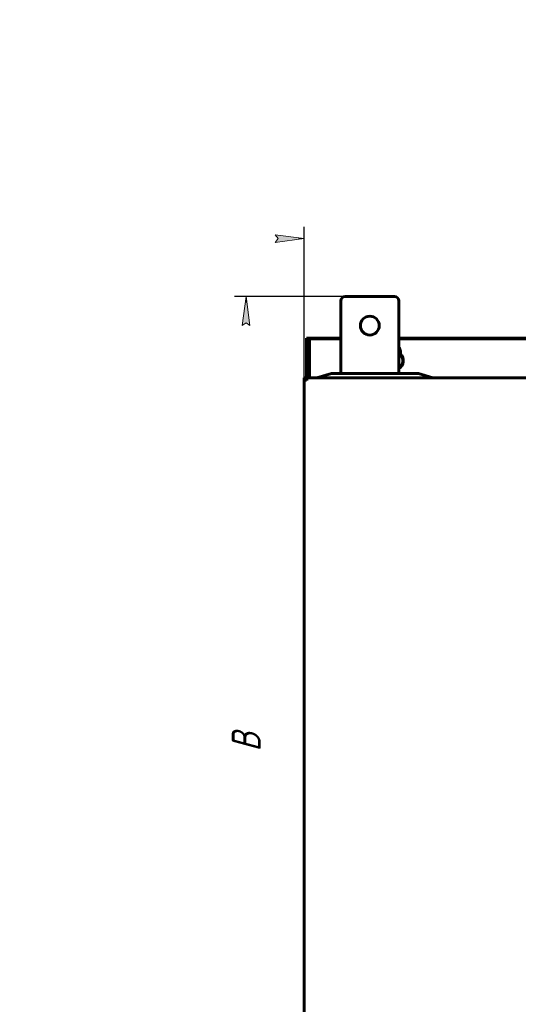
# Model space of a CAD drawing. Header units: millimetres. Extents: x 0 to 420, y 0 to 297.
# Tile 2 of 14: x 0 to 86, y 127 to 297. Entities that reach past the tile are written whole.
import ezdxf

# ---------------------------------------------------------------- set-up
doc = ezdxf.new("R2010")
doc.units = ezdxf.units.MM
doc.linetypes.add('K5LT_BASIC', pattern=[0])
doc.linetypes.add('K5LT_THIN', pattern=[0])
doc.layers.add('Системный слой', color=7, linetype='Continuous')
doc.styles.add('KDIMTEXTSTYLE', font='GOST_AU.SHX', dxfattribs={"width": 0.96, "oblique": 15, "height": 5})
doc.dimstyles.new('KDIMSTYLE (0.25)', dxfattribs={"dimtxt": 5, "dimasz": 1, "dimexe": 2, "dimexo": 0, "dimgap": 1, "dimtad": 1, "dimlfac": 4, "dimtxsty": 'KDIMTEXTSTYLE', "dimsah": 1, "dimcen": 0, "dimdle": 1, "dimadec": 0, "dimazin": 0, "dimtfac": 0.667, "dimtmove": 0, "dimatfit": 3, "dimfxl": 1, "dimtvp": 1, "dimtolj": 1, "dimtzin": 0, "dimarcsym": 0})

# ---------------------------------------------------------------- blocks, each defined once
blk = doc.blocks.new('U49')
at = {"layer": 'Системный слой', "color": 150, "linetype": 'K5LT_BASIC', "lineweight": 60, "true_color": 0x0080ff}
for p, q in [((55.31, 241.97), (50.09, 241.97)), ((91.44, 241.97), (65.31, 241.97)), ((127.56, 241.97), (101.44, 241.97)), ((159.44, 241.97), (137.56, 241.97))]:
    blk.add_line(p, q, dxfattribs=at)
blk = doc.blocks.new('U76')
at = {"layer": 'Системный слой', "color": 150, "linetype": 'K5LT_BASIC', "lineweight": 60, "true_color": 0x0080ff}
for p, q in [((55.31, 242.1), (49.39, 242.1)), ((91.44, 242.1), (65.31, 242.1)), ((127.56, 242.1), (101.44, 242.1)), ((159.39, 242.1), (137.56, 242.1))]:
    blk.add_line(p, q, dxfattribs=at)
blk = doc.blocks.new('KDIMARROW_01')
at = {"layer": 'Системный слой'}
blk.add_hatch(color=0, dxfattribs=at).paths.add_polyline_path([(-5, -0.66), (0, 0), (-5, 0.66), (-4.5, 0)])
at = {"layer": 'Системный слой', "color": 0, "linetype": 'K5LT_THIN', "lineweight": 18}
for p, q in [((-4.5, 0), (-5, 0.66)), ((-5, 0.66), (0, 0)), ((0, 0), (-5, -0.66)), ((-5, -0.66), (-4.5, 0)), ((0, 0), (-1, 0))]:
    blk.add_line(p, q, dxfattribs=at)

msp = doc.modelspace()

# ---------------------------------------------------------------- linework, layer by layer
at = {"layer": 'Системный слой', "color": 150, "linetype": 'K5LT_BASIC', "lineweight": 60, "true_color": 0x0080ff}
for p, q in [((55.3129, 248.5209), (55.3129, 236.0209)), ((56.0629, 249.2709), (64.5629, 249.2709)), ((65.3129, 248.5209), (65.3129, 236.0209)), ((49.3879, 242.0959), (49.3879, 235.2709)), ((49.6379, 241.9709), (49.6379, 237.4209)), ((49.9379, 241.9709), (49.6379, 241.9709)), ((50.0879, 241.9709), (49.9379, 241.9709)), ((49.9379, 237.4209), (49.9379, 241.9709)), ((65.5129, 239.3935), (65.5129, 239.8459)), ((65.5754, 239.4198), (65.5754, 239.8459)), ((49.9379, 237.4209), (49.6379, 237.4209)), ((49.6379, 237.4209), (49.6379, 235.3459)), ((49.9379, 237.4209), (49.9379, 235.3459)), ((53.6879, 236.0209), (51.1879, 235.2709)), ((68.6879, 236.0209), (53.6879, 236.0209)), ((68.6879, 236.0209), (71.1879, 235.2709)), ((49.0129, 109.6709), (49.0129, 235.2709)), ((49.0129, 235.2709), (49.3129, 235.2709)), ((49.3879, 235.2709), (159.3879, 235.2709)), ((49.3879, 234.9709), (49.3879, 235.2709)), ((49.6379, 235.3459), (49.9379, 235.3459))]:
    msp.add_line(p, q, dxfattribs=at)
msp.add_circle((60.3129, 244.2709), 1.625, dxfattribs=at)
for centre, radius, start, end in [((56.0629, 248.5209), 0.75, 90, 180), ((64.5629, 248.5209), 0.75, 0, 90), ((64.3879, 239.8459), 1.1875, 0, 38.835702), ((64.3879, 239.8459), 1.125, 0, 34.692131), ((64.3879, 238.2209), 1.6875, 303.240061, 45.275087), ((64.3879, 238.2209), 1.625, 304.696602, 46.186939)]:
    msp.add_arc(centre, radius, start, end, dxfattribs=at)
for points in [[(49.0129, 235.2709), (49.0129, 235.2334), (49.0363, 235.1584), (49.1364, 235.0459), (49.2862, 234.9334), (49.404, 234.8584), (49.4629, 234.8209)], [(49.4629, 234.8209), (49.4367, 234.8709), (49.3844, 234.9709), (49.3269, 235.1209), (49.3129, 235.2209), (49.3129, 235.2709)], [(49.4629, 234.8209), (49.4566, 234.8798), (49.4441, 234.9976), (49.4254, 235.1473), (49.4066, 235.2474), (49.3941, 235.2709), (49.3879, 235.2709)], [(49.3879, 234.9709), (49.3962, 234.9709), (49.4129, 234.9568), (49.4379, 234.8994), (49.4546, 234.847), (49.4629, 234.8209)], [(49.6379, 235.2709), (49.6879, 235.2709), (49.7879, 235.2849), (49.9379, 235.3424), (50.0379, 235.3947), (50.0879, 235.4209)], [(50.0879, 235.4209), (50.0617, 235.4125), (50.0094, 235.3959), (49.9519, 235.3709), (49.9379, 235.3542), (49.9379, 235.3459)]]:
    msp.add_open_spline(points, degree=3, dxfattribs=at)

# ---------------------------------------------------------------- block references
at = {"layer": 'Системный слой'}
for name in ['U76', 'U49']:
    msp.add_blockref(name, (0, 0), dxfattribs=at)

# ---------------------------------------------------------------- dimensions: what is measured, and where the dimension line sits
at = {"layer": 'Системный слой', "color": 7}
msp.add_linear_dim(base=(49.0129, 259.2709), p1=(159.8879, 241.9709), p2=(49.0129, 235.2709), location=(104.4504, 259.2709), text='\\H5.0;\\W0.965;\\Q15;\\H5.0;\\W0.965;\\Q15;\\Q15;Ш', dimstyle='KDIMSTYLE (0.25)', override={"dimexo": 0, "dimblk1": 'KDIMARROW_01', "dimblk2": 'KDIMARROW_01', "dimse1": 0, "dimse2": 0, "dimclrt": 7, "dimtolj": 1}, dxfattribs=at).render()
msp.add_linear_dim(base=(39.0129, 249.2709), p1=(72.2504, 95.6709), p2=(56.0629, 249.2709), angle=90, location=(39.0129, 172.4709), text='\\H5.0;\\W0.965;\\Q15;\\H5.0;\\W0.965;\\Q15;\\Q15;В', dimstyle='KDIMSTYLE (0.25)', override={"dimexo": 0, "dimblk1": 'KDIMARROW_01', "dimblk2": 'KDIMARROW_01', "dimse1": 0, "dimse2": 0, "dimclrt": 7, "dimtolj": 1}, dxfattribs=at).render()

doc.saveas('drawing.dxf')
